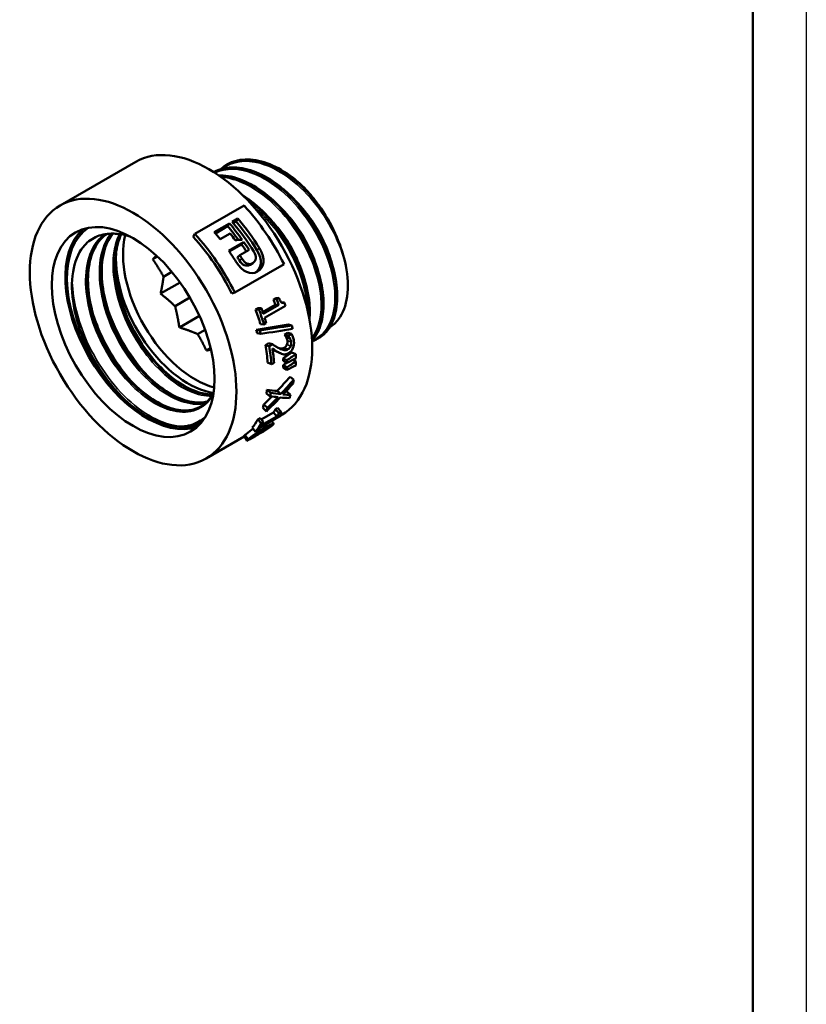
# Model space of a CAD drawing. Header units: millimetres. Extents: x -134 to 755, y -69 to 356.
# Tile 8 of 18: x 137 to 210, y 62 to 154. Entities that reach past the tile are written whole.
import ezdxf

# ---------------------------------------------------------------- set-up
doc = ezdxf.new("R2010")
doc.units = ezdxf.units.MM
for name, color, linetype, lineweight in [('Видимые тонкие (ГОСТ)', 7, 'Continuous', 35), ('Видимый контур (ГОСТ)', 7, 'Continuous', 50), ('Кромка (ГОСТ)', 7, 'Continuous', 50)]:
    doc.layers.add(name, color=color, linetype=linetype, lineweight=lineweight)

# ---------------------------------------------------------------- blocks, each defined once
blk = doc.blocks.new('Рамки ГОСТ_ граница 297x210')
at = {"layer": 'Кромка (ГОСТ)', "lineweight": 25}
blk.add_line((210, 297), (210, 0), dxfattribs=at)
at = {"layer": 'Кромка (ГОСТ)'}
blk.add_line((205, 5), (205, 292), dxfattribs=at)

msp = doc.modelspace()

# ---------------------------------------------------------------- linework, layer by layer
at = {"layer": 'Видимые тонкие (ГОСТ)'}
for p, q in [((158.688, 132.7286), (158.922, 132.8995)), ((157.0393, 131.7619), (157.2735, 131.9324)), ((158.4952, 130.6095), (158.7291, 130.7115)), ((161.5356, 124.2625), (161.8842, 124.1293)), ((161.2323, 123.6013), (161.5829, 123.4515)), ((161.4887, 123.8878), (161.8388, 123.7428)), ((159.2714, 116.3167), (159.4168, 116.1186)), ((159.3787, 116.0106), (159.4466, 115.9051)), ((159.8419, 116.2605), (159.8776, 116.2074)), ((157.5951, 115.4631), (157.8725, 115.0498)), ((158.1059, 115.1827), (158.1303, 115.1448)), ((158.6678, 115.5897), (158.7353, 115.4838))]:
    msp.add_line(p, q, dxfattribs=at)
for points, knots in [([(166.9801, 131.2757), (166.5039, 133.3311), (165.3868, 135.5487), (163.9193, 137.3149), (162.4522, 139.0805), (160.6511, 140.3746), (158.993, 140.8357), (157.6242, 141.2164), (156.3653, 141.0257), (155.438, 140.3169)], [8.1136712, 8.1136712, 8.1136712, 8.1136712, 8.8847016, 8.8847016, 8.8847016, 9.6554993, 9.6554993, 9.6554993, 10.291803, 10.291803, 10.291803, 10.291803]), ([(163.8185, 124.2809), (164.2106, 124.4241), (164.5614, 124.6487), (164.8572, 124.9527), (165.7762, 125.8968), (166.1542, 127.5961), (165.8744, 129.5802), (165.5946, 131.5639), (164.6599, 133.8093), (163.3099, 135.698), (161.9223, 137.6394), (160.1112, 139.1789), (158.3789, 139.8675), (157.0428, 140.3987), (155.7659, 140.4191), (154.7561, 139.945)], [13.2584405, 13.2584405, 13.2584405, 13.2584405, 13.5062002, 13.5062002, 13.5062002, 14.2757234, 14.2757234, 14.2757234, 15.0450545, 15.0450545, 15.0450545, 15.8358751, 15.8358751, 15.8358751, 16.4458727, 16.4458727, 16.4458727, 16.4458727]), ([(163.8066, 124.4857), (164.4794, 125.3715), (164.7881, 126.7308), (164.6497, 128.3191), (164.4803, 130.2626), (163.643, 132.5262), (162.3532, 134.48), (161.0643, 136.4322), (159.3379, 138.0522), (157.6329, 138.8873), (156.8513, 139.2701), (156.0781, 139.4859), (155.3561, 139.5327)], [19.8586559, 19.8586559, 19.8586559, 19.8586559, 20.4908769, 20.4908769, 20.4908769, 21.2644691, 21.2644691, 21.2644691, 22.0374864, 22.0374864, 22.0374864, 22.3918897, 22.3918897, 22.3918897, 22.3918897]), ([(165.7339, 131.3254), (165.5427, 132.1118), (165.251, 132.9239), (164.8664, 133.7171), (164.192, 135.1081), (163.2379, 136.4275), (162.1664, 137.4634)], [8.12516957, 8.12516957, 8.12516957, 8.12516957, 8.46357988, 8.46357988, 8.46357988, 9.05704286, 9.05704286, 9.05704286, 9.05704286]), ([(163.3904, 127.1944), (163.3096, 128.9425), (162.672, 130.9948), (161.6065, 132.8635), (160.7194, 134.4193), (159.5426, 135.8326), (158.2745, 136.8815)], [26.7226081, 26.7226081, 26.7226081, 26.7226081, 27.4345128, 27.4345128, 27.4345128, 28.0272323, 28.0272323, 28.0272323, 28.0272323]), ([(164.4484, 130.5896), (164.1684, 131.7252), (163.6791, 132.9145), (163.0178, 134.0202), (162.417, 135.0248), (161.6786, 135.9527), (160.8761, 136.7247)], [14.40927018, 14.40927018, 14.40927018, 14.40927018, 14.89758877, 14.89758877, 14.89758877, 15.34124552, 15.34124552, 15.34124552, 15.34124552]), ([(163.1667, 129.8473), (162.8126, 131.2761), (162.1207, 132.7906), (161.1905, 134.1161), (160.7097, 134.8012), (160.1677, 135.4322), (159.5926, 135.9832)], [20.69245549, 20.69245549, 20.69245549, 20.69245549, 21.30684517, 21.30684517, 21.30684517, 21.62443082, 21.62443082, 21.62443082, 21.62443082]), ([(154.6094, 119.2676), (154.5747, 119.2008), (154.5383, 119.1359), (154.5004, 119.0728), (153.7631, 117.8463), (152.4347, 117.3367), (150.8889, 117.6901), (149.3441, 118.0434), (147.6001, 119.2548), (146.1425, 121.0052), (144.6858, 122.7546), (143.532, 125.0229), (143.0067, 127.2058), (142.4817, 129.3875), (142.5909, 131.46), (143.319, 132.8723), (143.5996, 133.4166), (143.9709, 133.8605), (144.4131, 134.1932)], [2.0205435, 2.0205435, 2.0205435, 2.0205435, 2.0600226, 2.0600226, 2.0600226, 2.8275269, 2.8275269, 2.8275269, 3.5945352, 3.5945352, 3.5945352, 4.3610708, 4.3610708, 4.3610708, 5.1271565, 5.1271565, 5.1271565, 5.4223752, 5.4223752, 5.4223752, 5.4223752]), ([(153.8652, 118.4002), (153.5966, 118.3386), (153.3124, 118.3112), (153.0156, 118.3201), (151.5552, 118.3639), (149.8034, 119.2849), (148.2515, 120.8405), (146.702, 122.3937), (145.37, 124.5622), (144.6314, 126.7652), (143.894, 128.9651), (143.7572, 131.1749), (144.2722, 132.8042), (144.4487, 133.3623), (144.701, 133.8502), (145.0172, 134.257)], [8.8107414, 8.8107414, 8.8107414, 8.8107414, 8.9673204, 8.9673204, 8.9673204, 9.7375219, 9.7375219, 9.7375219, 10.5065285, 10.5065285, 10.5065285, 11.2744357, 11.2744357, 11.2744357, 11.5375024, 11.5375024, 11.5375024, 11.5375024]), ([(154.4445, 119.0617), (153.2128, 119.0573), (151.76, 119.6719), (150.3866, 120.8057), (148.7877, 122.1255), (147.3148, 124.1343), (146.3789, 126.2988), (145.4354, 128.4808), (145.0492, 130.7965), (145.3404, 132.621), (145.4346, 133.211), (145.5992, 133.7475), (145.826, 134.2186)], [15.2248184, 15.2248184, 15.2248184, 15.2248184, 15.8826668, 15.8826668, 15.8826668, 16.6484636, 16.6484636, 16.6484636, 17.4204093, 17.4204093, 17.4204093, 17.6700248, 17.6700248, 17.6700248, 17.6700248]), ([(152.0981, 116.2815), (150.5592, 116.1633), (148.6689, 116.9683), (146.9262, 118.4972), (145.1846, 120.0251), (143.6082, 122.2607), (142.6148, 124.6378), (141.8512, 126.4651), (141.4382, 128.3621), (141.4284, 130.0413)], [2.6157277, 2.6157277, 2.6157277, 2.6157277, 3.3619806, 3.3619806, 3.3619806, 4.1077214, 4.1077214, 4.1077214, 4.6809756, 4.6809756, 4.6809756, 4.6809756]), ([(148.6222, 120.816), (146.947, 122.5631), (145.5229, 124.9363), (144.7285, 127.3352), (144.6636, 127.5314), (144.6029, 127.7275), (144.5465, 127.9234)], [16.05504903, 16.05504903, 16.05504903, 16.05504903, 16.80031673, 16.80031673, 16.80031673, 16.86125926, 16.86125926, 16.86125926, 16.86125926]), ([(147.3398, 120.0805), (146.6336, 120.8153), (145.9678, 121.6557), (145.3787, 122.5689), (144.4554, 124.0002), (143.7266, 125.6002), (143.2661, 127.1825)], [9.77186372, 9.77186372, 9.77186372, 9.77186372, 10.08590862, 10.08590862, 10.08590862, 10.57807395, 10.57807395, 10.57807395, 10.57807395]), ([(148.4097, 117.1833), (146.6103, 118.2748), (144.8181, 120.1924), (143.5048, 122.4526), (142.841, 123.5952), (142.3029, 124.8197), (141.9196, 126.0417)], [3.1388071, 3.1388071, 3.1388071, 3.1388071, 3.8834311, 3.8834311, 3.8834311, 4.2598481, 4.2598481, 4.2598481, 4.2598481])]:
    msp.add_open_spline(points, degree=3, knots=knots, dxfattribs=at)
at = {"layer": 'Видимый контур (ГОСТ)'}
for p, q in [((140.2912, 136.889), (147.3623, 140.9714)), ((155.8643, 140.7067), (155.8763, 140.7137)), ((152.8785, 134.2448), (157.4747, 136.8985)), ((156.3588, 135.3675), (156.8918, 135.6753)), ((156.7296, 135.4062), (156.4585, 135.2497)), ((156.7296, 135.4062), (156.8918, 135.6753)), ((154.6971, 134.4081), (156.1094, 135.2236)), ((155.9472, 134.9545), (154.7968, 134.2903)), ((155.9472, 134.9545), (156.1094, 135.2236)), ((152.7346, 133.955), (152.8785, 134.2448)), ((156.1785, 134.2819), (155.2431, 133.7419)), ((156.0505, 132.6547), (157.4628, 133.4701)), ((157.2528, 133.263), (157.4628, 133.4701)), ((157.2528, 133.263), (156.0931, 132.5935)), ((157.9538, 132.7398), (157.0807, 132.2357)), ((149.3972, 132.1236), (148.9489, 131.8648)), ((156.8533, 132.0544), (157.0807, 132.2357)), ((150.7443, 130.6861), (149.9592, 130.2329)), ((161.2109, 131.4116), (156.6147, 128.7579)), ((158.0373, 131.3588), (158.2875, 131.5028)), ((151.5019, 129.7047), (149.6809, 128.6533)), ((152.4224, 128.2891), (151.0327, 127.4867)), ((156.3388, 128.662), (156.6147, 128.7579)), ((160.2271, 128.1201), (160.4245, 128.234)), ((160.2271, 128.1201), (160.5383, 128.1343)), ((160.4245, 128.234), (160.7356, 128.2482)), ((160.5383, 128.1343), (160.7356, 128.2482)), ((158.5626, 127.1591), (158.7827, 127.2861)), ((158.5626, 127.1591), (158.8738, 127.1733)), ((158.7827, 127.2861), (159.0939, 127.3003)), ((158.8738, 127.1733), (159.0939, 127.3003)), ((159.2252, 126.9334), (160.4058, 127.6151)), ((159.2791, 126.7768), (160.7235, 127.6107)), ((161.3439, 127.5266), (159.4017, 126.4053)), ((160.4058, 127.6151), (160.7235, 127.6107)), ((160.973, 127.8316), (161.2458, 127.8257)), ((153.3071, 126.5864), (151.4341, 125.5051)), ((153.8388, 125.2833), (153.1417, 124.8809)), ((158.6173, 125.2697), (158.9476, 125.2246)), ((159.0105, 125.8027), (159.3381, 125.7672)), ((159.5581, 125.8943), (159.3381, 125.7672)), ((161.6018, 125.7665), (161.9418, 125.6821)), ((158.7016, 124.956), (159.035, 124.8994)), ((161.2459, 124.8154), (161.5533, 124.9929)), ((161.2459, 124.8154), (161.5907, 124.7064)), ((161.2493, 124.7957), (161.5943, 124.686)), ((161.4118, 124.6023), (161.7583, 124.4831)), ((161.5533, 124.9929), (161.8981, 124.8839)), ((161.5907, 124.7064), (161.8981, 124.8839)), ((164.3919, 124.4535), (164.4039, 124.4605)), ((154.3564, 123.561), (153.9632, 123.3339)), ((159.4717, 123.8539), (159.7773, 124.0304)), ((159.4717, 123.8539), (159.8162, 123.747)), ((159.7773, 124.0304), (160.1218, 123.9235)), ((159.8162, 123.747), (160.1218, 123.9235)), ((160.4338, 123.2788), (160.7839, 123.1337)), ((161.1196, 122.6073), (161.4727, 122.4249)), ((161.9544, 123.1659), (162.3074, 122.9862)), ((162.0629, 122.4746), (162.3248, 122.3243)), ((159.6812, 122.2186), (160.0334, 122.0518)), ((160.2831, 122.196), (160.0334, 122.0518)), ((161.1277, 122.383), (161.4811, 122.1924)), ((161.1302, 121.7525), (161.4836, 121.5387)), ((161.1328, 121.9707), (161.4864, 121.765)), ((161.7717, 120.8757), (162.1214, 120.6141)), ((159.6195, 119.6535), (159.9693, 119.3928)), ((159.5701, 119.3296), (159.9181, 119.057)), ((160.576, 119.568), (160.9214, 119.2813)), ((161.4774, 119.5068), (161.8164, 119.1951)), ((159.2296, 117.9753), (159.5652, 117.6531)), ((159.3276, 118.2806), (159.6668, 117.9696)), ((160.4188, 117.8588), (160.6162, 117.9727)), ((160.4188, 117.8588), (160.737, 117.4971)), ((160.6162, 117.9727), (160.9344, 117.611)), ((158.7543, 116.8978), (158.9744, 117.0248)), ((158.7543, 116.8978), (159.0725, 116.5361)), ((160.9111, 117.2634), (158.9689, 116.1421)), ((158.9744, 117.0248), (159.2926, 116.6632)), ((159.0895, 116.894), (160.2412, 117.5589)), ((159.1084, 116.3523), (160.5528, 117.1862)), ((160.2412, 117.5589), (160.5528, 117.1862)), ((160.737, 117.4971), (160.9344, 117.611)), ((160.911, 117.568), (161.024, 117.4319)), ((160.9193, 117.2753), (161.0123, 117.3289)), ((158.2454, 116.13), (158.5449, 115.7402)), ((159.0725, 116.5361), (159.2926, 116.6632)), ((153.9412, 113.2465), (157.4906, 115.2957)), ((158.765, 115.8672), (158.5449, 115.7402))]:
    msp.add_line(p, q, dxfattribs=at)
for centre, major_axis, start_param, end_param in [((154.1873, 129.1502), (-6.825, 11.8212), 3.1415927, 6.2831853), ((153.402, 128.6968), (7.075, -12.2543), 1.460791, 1.9369815), ((151.7675, 127.7531), (-7.075, 12.2543), 4.7736547, 5.0210558), ((152.3005, 128.0609), (-6.825, 11.8212), 4.7745974, 5.0210558), ((152.3005, 128.0609), (7.075, -12.2543), 1.6330048, 1.8794631), ((148.389, 125.8026), (5.375, -9.3098), 3.2602703, 6.1645076), ((148.389, 125.8026), (5.271, -9.1296), 3.1797872, 6.2449907), ((148.389, 125.8026), (-5.271, 9.1296), 0.0381946, 3.1033981), ((150.1057, 126.7937), (-7.075, 12.2543), 4.9585874, 5.0210558), ((151.5181, 127.6091), (-6.825, 11.8212), 4.8988649, 5.0210558), ((151.5181, 127.6091), (7.075, -12.2543), 1.7394325, 1.8794631), ((152.9145, 128.4153), (-4.7669, 8.2565), 0.5335986, 2.6218979), ((148.8058, 126.0432), (-6.825, 11.8212), 4.6023837, 5.0785742), ((148.8058, 126.0432), (-7.075, 12.2543), 4.6023837, 5.0785742), ((151.0411, 127.3338), (-7.075, 12.2543), 4.9019937, 4.9585874), ((151.5181, 127.6091), (7.075, -12.2543), 1.6575082, 1.7199957), ((150.1057, 126.7937), (-7.075, 12.2543), 4.7759146, 4.8615883), ((151.5181, 127.6091), (-6.825, 11.8212), 4.8022856, 4.8615883), ((152.2514, 128.0325), (-4.7669, 8.2565), 0.718532, 2.7162197), ((150.645, 127.1051), (-6.825, 11.8212), 4.7736547, 4.7991009), ((150.645, 127.1051), (7.075, -12.2543), 1.6320621, 1.6575082), ((151.7324, 127.7329), (-6.825, 11.8212), 4.3811844, 4.421718), ((151.7324, 127.7329), (-7.075, 12.2543), 4.3811844, 4.421718), ((150.0679, 126.7719), (-6.825, 11.8212), 4.312784, 4.421718), ((150.0679, 126.7719), (-7.075, 12.2543), 4.312784, 4.421718), ((150.288, 126.8989), (7.075, -12.2543), 1.2395918, 1.2801254), ((152.2302, 128.0203), (7.075, -12.2543), 1.2108202, 1.2339822), ((150.288, 126.8989), (7.075, -12.2543), 1.1711913, 1.2108202), ((149.5998, 126.5016), (-6.825, 11.8212), 4.2662789, 4.2916124), ((149.5998, 126.5016), (-7.075, 12.2543), 4.2662789, 4.2916124), ((152.3192, 128.0717), (7.075, -12.2543), 1.0372857, 1.0629811), ((151.8319, 127.7903), (-6.825, 11.8212), 4.1479353, 4.1495639), ((151.8319, 127.7903), (-7.075, 12.2543), 4.1479353, 4.1495639), ((150.0679, 126.7719), (-6.825, 11.8212), 4.016563, 4.1542687), ((150.0679, 126.7719), (-7.075, 12.2543), 4.016563, 4.1542687), ((150.3177, 126.9161), (7.075, -12.2543), 0.8749703, 0.9846282), ((151.4809, 127.5877), (-6.825, 11.8212), 3.9597436, 3.9794675), ((151.4809, 127.5877), (-7.075, 12.2543), 3.9597436, 3.9794675), ((152.3192, 128.0717), (7.075, -12.2543), 0.8116366, 0.8443892), ((151.4809, 127.5877), (-6.825, 11.8212), 3.903286, 3.92301), ((151.4809, 127.5877), (-7.075, 12.2543), 3.903286, 3.92301), ((152.3192, 128.0717), (7.075, -12.2543), 0.7551791, 0.7879317), ((152.2232, 128.0162), (7.075, -12.2543), 0.6048067, 0.6388259), ((150.0679, 126.7719), (-6.825, 11.8212), 3.7505612, 3.78259), ((150.0679, 126.7719), (-7.075, 12.2543), 3.7505612, 3.78259), ((152.2232, 128.0162), (7.075, -12.2543), 0.4652914, 0.4973202), ((150.0679, 126.7719), (-6.825, 11.8212), 3.6068841, 3.6409034), ((150.0679, 126.7719), (-7.075, 12.2543), 3.6068841, 3.6409034), ((151.7324, 127.7329), (6.825, -11.8212), 0.2937475, 0.3342811), ((150.0679, 126.7719), (6.825, -11.8212), 0.225347, 0.3342811), ((151.7324, 127.7329), (7.075, -12.2543), 0.2937475, 0.3342811), ((152.2302, 128.0203), (7.075, -12.2543), 0.2649758, 0.2881379), ((150.0679, 126.7719), (7.075, -12.2543), 0.225347, 0.3342811), ((150.288, 126.8989), (7.075, -12.2543), 0.225347, 0.2649758), ((150.288, 126.8989), (7.075, -12.2543), 0.2937475, 0.3342811)]:
    msp.add_ellipse(centre, major_axis=major_axis, ratio=0.5773503, start_param=start_param, end_param=end_param, dxfattribs=at)
for major_axis in [(-6.825, 11.8212), (-5.375, 9.3098)]:
    msp.add_ellipse((147.1162, 125.0677), major_axis=major_axis, ratio=0.5773503, dxfattribs=at)
for points, knots in [([(155.7129, 140.6061), (156.1105, 140.8681), (156.5598, 141.0443), (157.05, 141.1239), (158.5148, 141.3617), (160.3292, 140.7335), (162.0118, 139.4193), (162.9774, 138.665), (163.8974, 137.6944), (164.687, 136.6014)], [-10.2430742, -10.2430742, -10.2430742, -10.2430742, -9.9849547, -9.9849547, -9.9849547, -9.2136277, -9.2136277, -9.2136277, -8.7709528, -8.7709528, -8.7709528, -8.7709528]), ([(164.3859, 137.0268), (162.9584, 138.8686), (161.1629, 140.2778), (159.473, 140.8634), (158.1264, 141.3301), (156.8586, 141.2693), (155.8777, 140.7105)], [2.5451093, 2.5451093, 2.5451093, 2.5451093, 3.3141591, 3.3141591, 3.3141591, 3.9269908, 3.9269908, 3.9269908, 3.9269908]), ([(156.0363, 140.8003), (156.5709, 141.0713), (157.1885, 141.2047), (158.4857, 141.1818), (159.1807, 141.0286), (160.5896, 140.4602), (161.3214, 140.0319), (162.2329, 139.3332), (162.4432, 139.1601), (162.6501, 138.9777)], [0, 0, 0, 0, 0.28854717, 0.28854717, 0.57456741, 0.57456741, 0.86699647, 0.86699647, 0.95570628, 0.95570628, 0.95570628, 0.95570628]), ([(164.4035, 124.4617), (164.5315, 124.5347), (164.6536, 124.6181), (164.7691, 124.7118), (165.7832, 125.534), (166.2806, 127.1408), (166.1125, 129.0889), (165.9444, 131.0364), (165.1125, 133.3028), (163.8278, 135.2665), (162.5434, 137.2296), (160.8202, 138.8678), (159.1103, 139.7296), (157.4669, 140.5579), (155.8535, 140.6579), (154.659, 140.0093)], [7.0685835, 7.0685835, 7.0685835, 7.0685835, 7.1560676, 7.1560676, 7.1560676, 7.9238216, 7.9238216, 7.9238216, 8.6913798, 8.6913798, 8.6913798, 9.4587477, 9.4587477, 9.4587477, 10.1963274, 10.1963274, 10.1963274, 10.1963274]), ([(154.6633, 140.0028), (155.197, 140.2933), (155.8104, 140.4426), (156.4777, 140.4332), (158.0329, 140.4114), (159.8635, 139.5284), (161.4874, 138.0319), (163.1095, 136.5369), (164.5077, 134.447), (165.3177, 132.3358), (166.1351, 130.2052), (166.3442, 128.0778), (165.9019, 126.5475), (165.6077, 125.5293), (165.0278, 124.7834), (164.2545, 124.3866)], [-16.476972, -16.476972, -16.476972, -16.476972, -16.1473179, -16.1473179, -16.1473179, -15.3790165, -15.3790165, -15.3790165, -14.6115253, -14.6115253, -14.6115253, -13.8369767, -13.8369767, -13.8369767, -13.3216781, -13.3216781, -13.3216781, -13.3216781]), ([(154.7521, 140.0589), (155.2867, 140.3299), (155.9043, 140.4633), (157.2015, 140.4404), (157.8965, 140.2872), (159.3055, 139.7188), (160.0372, 139.2905), (160.8504, 138.6672), (160.9636, 138.5769), (161.4142, 138.2041), (161.7465, 137.8976), (162.732, 136.8908), (163.3583, 136.1062), (164.4314, 134.4617), (164.8942, 133.5827), (165.6136, 131.8311), (165.8792, 130.9367), (166.1844, 129.243), (166.2275, 128.4228), (166.0873, 126.9563), (165.9016, 126.2917), (165.3412, 125.2408), (164.9731, 124.8269), (164.5337, 124.5402)], [0, 0, 0, 0, 0.2885472, 0.2885472, 0.5745674, 0.5745674, 0.8669965, 0.8669965, 0.9145812, 0.9145812, 1.0577218, 1.0577218, 1.3546313, 1.3546313, 1.646948, 1.646948, 1.9392811, 1.9392811, 2.2321453, 2.2321453, 2.5259174, 2.5259174, 2.799884, 2.799884, 2.799884, 2.799884]), ([(155.1119, 139.7103), (155.1649, 139.7113), (155.2181, 139.7113), (155.9173, 139.699), (156.6124, 139.5458), (158.0213, 138.9773), (158.7531, 138.5491), (160.1546, 137.4747), (160.8416, 136.8141), (162.0835, 135.3512), (162.6541, 134.5309), (163.6123, 132.8369), (164.0122, 131.9422), (164.5964, 130.1904), (164.7881, 129.3115), (164.9433, 127.6769), (164.9083, 126.9012), (164.616, 125.5477), (164.3541, 124.953), (163.9383, 124.418), (163.8805, 124.3497), (163.8204, 124.2844)], [0.2648541, 0.2648541, 0.2648541, 0.2648541, 0.2885472, 0.2885472, 0.5745674, 0.5745674, 0.8669965, 0.8669965, 1.1606228, 1.1606228, 1.453481, 1.453481, 1.7458163, 1.7458163, 2.0382542, 2.0382542, 2.3314306, 2.3314306, 2.6252849, 2.6252849, 2.6703654, 2.6703654, 2.6703654, 2.6703654]), ([(163.8173, 124.2926), (164.4975, 125.0574), (164.874, 126.2416), (164.8613, 127.6664), (164.8446, 129.5419), (164.1534, 131.8125), (162.9624, 133.8485), (161.7724, 135.883), (160.0964, 137.6595), (158.3782, 138.6844), (157.2631, 139.3495), (156.1382, 139.693), (155.1297, 139.6929)], [13.5290315, 13.5290315, 13.5290315, 13.5290315, 14.115654, 14.115654, 14.115654, 14.887806, 14.887806, 14.887806, 15.6593656, 15.6593656, 15.6593656, 16.1601194, 16.1601194, 16.1601194, 16.1601194]), ([(155.1387, 139.691), (155.3238, 139.6914), (155.513, 139.6799), (155.7057, 139.6561), (157.3129, 139.4571), (159.1438, 138.4042), (160.717, 136.7905), (162.3576, 135.1077), (163.697, 132.8344), (164.3595, 130.6443), (165.001, 128.5237), (165.0025, 126.5074), (164.3781, 125.1594), (164.2261, 124.8313), (164.0376, 124.5437), (163.8175, 124.2994)], [-22.4396629, -22.4396629, -22.4396629, -22.4396629, -22.3476303, -22.3476303, -22.3476303, -21.5799572, -21.5799572, -21.5799572, -20.7793944, -20.7793944, -20.7793944, -20.0042496, -20.0042496, -20.0042496, -19.8155629, -19.8155629, -19.8155629, -19.8155629]), ([(164.3859, 137.0268), (164.0403, 137.4977), (163.6702, 137.944), (162.9971, 138.6602), (162.7666, 138.874), (162.6598, 138.9692), (162.655, 138.9734), (162.6501, 138.9777)], [-0.096825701, -0.096825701, -0.096825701, -0.096825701, -0.047676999, -0.047676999, -0.009283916, -0.009283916, -0.007693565, -0.007693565, -0.007693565, -0.007693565]), ([(157.389, 137.8158), (157.6514, 137.65), (157.912, 137.468), (158.8705, 136.7333), (159.5575, 136.0727), (160.7993, 134.6097), (161.37, 133.7895), (162.3282, 132.0955), (162.728, 131.2008), (163.3122, 129.4489), (163.5039, 128.5701), (163.6318, 127.2236), (163.6348, 126.7113), (163.591, 126.2324)], [0.7598463, 0.7598463, 0.7598463, 0.7598463, 0.8669965, 0.8669965, 1.1606228, 1.1606228, 1.453481, 1.453481, 1.7458163, 1.7458163, 2.0382542, 2.0382542, 2.2282099, 2.2282099, 2.2282099, 2.2282099]), ([(163.563, 126.383), (163.6631, 128.0633), (163.1832, 130.1378), (162.2193, 132.1001), (161.1958, 134.1839), (159.6375, 136.1174), (157.9521, 137.3689), (157.8208, 137.4664), (157.6888, 137.5597), (157.5564, 137.6486)], [20.3228248, 20.3228248, 20.3228248, 20.3228248, 21.0456992, 21.0456992, 21.0456992, 21.813373, 21.813373, 21.813373, 21.8731957, 21.8731957, 21.8731957, 21.8731957]), ([(157.6009, 137.5971), (158.516, 136.9702), (159.4083, 136.1498), (160.2033, 135.1921), (161.6848, 133.4075), (162.8122, 131.1673), (163.2922, 129.091), (163.5096, 128.1505), (163.5932, 127.2486), (163.5487, 126.4339)], [-28.1477158, -28.1477158, -28.1477158, -28.1477158, -27.7339579, -27.7339579, -27.7339579, -26.9629675, -26.9629675, -26.9629675, -26.6137139, -26.6137139, -26.6137139, -26.6137139]), ([(166.9801, 131.2757), (166.8106, 132.1429), (166.5285, 133.0452), (165.7541, 134.8609), (165.2589, 135.7638), (164.687, 136.6014)], [-0.60149136, -0.60149136, -0.60149136, -0.60149136, -0.30596214, -0.30596214, 0, 0, 0, 0]), ([(144.7155, 120.5201), (143.9164, 121.5773), (143.2247, 122.7452), (142.1497, 125.1498), (141.7705, 126.3617), (141.3711, 128.6691), (141.3474, 129.7445), (141.6539, 131.6187), (141.9739, 132.405), (142.77, 133.4103), (143.16, 133.7257), (144.0489, 134.1495), (144.5419, 134.2591), (145.0744, 134.2634)], [0, 0, 0, 0, 0.4035671, 0.4035671, 0.7988766, 0.7988766, 1.1859253, 1.1859253, 1.5647102, 1.5647102, 1.822543, 1.822543, 2.0763739, 2.0763739, 2.0763739, 2.0763739]), ([(144.6362, 134.2283), (144.2118, 133.9268), (143.8501, 133.5248), (143.5687, 133.0306), (142.7958, 131.6731), (142.6365, 129.6354), (143.1202, 127.4661), (143.6024, 125.3031), (144.7175, 123.0335), (146.1482, 121.2661), (147.5754, 119.503), (149.2998, 118.2591), (150.8406, 117.863), (151.8907, 117.593), (152.847, 117.7189), (153.5906, 118.1986)], [-5.4385627, -5.4385627, -5.4385627, -5.4385627, -5.1576481, -5.1576481, -5.1576481, -4.3860494, -4.3860494, -4.3860494, -3.6166773, -3.6166773, -3.6166773, -2.8491543, -2.8491543, -2.8491543, -2.3260999, -2.3260999, -2.3260999, -2.3260999]), ([(153.469, 118.1174), (152.4564, 117.5426), (151.0752, 117.6125), (149.6353, 118.3344), (148.0295, 119.1394), (146.3695, 120.7466), (145.1197, 122.7281), (143.8707, 124.7084), (143.0461, 127.0407), (142.8836, 129.1011), (142.7211, 131.1604), (143.2224, 132.9254), (144.2658, 133.9265), (144.3827, 134.0387), (144.5063, 134.1412), (144.636, 134.2338)], [8.6407461, 8.6407461, 8.6407461, 8.6407461, 9.3297383, 9.3297383, 9.3297383, 10.0981703, 10.0981703, 10.0981703, 10.8661507, 10.8661507, 10.8661507, 11.6337024, 11.6337024, 11.6337024, 11.7197227, 11.7197227, 11.7197227, 11.7197227]), ([(144.6359, 134.235), (144.1901, 133.9118), (143.8135, 133.4645), (143.2303, 132.3367), (143.029, 131.6284), (142.8619, 130.0836), (142.8887, 129.2314), (143.1571, 127.4807), (143.4012, 126.5606), (144.0728, 124.7626), (144.509, 123.8623), (145.5153, 122.1936), (146.0981, 121.4046), (147.332, 120.0356), (147.9986, 119.4384), (149.3256, 118.508), (150.0025, 118.1625), (151.2756, 117.7587), (151.887, 117.6946), (152.7561, 117.8118), (153.0627, 117.9059), (153.3412, 118.0471)], [0.0268885, 0.0268885, 0.0268885, 0.0268885, 0.3086812, 0.3086812, 0.6081882, 0.6081882, 0.901124, 0.901124, 1.1933352, 1.1933352, 1.4863574, 1.4863574, 1.7798543, 1.7798543, 2.0732183, 2.0732183, 2.3658323, 2.3658323, 2.6577171, 2.6577171, 2.834779, 2.834779, 2.834779, 2.834779]), ([(145.1835, 134.259), (144.9264, 133.932), (144.7117, 133.551), (144.5462, 133.1211), (143.9503, 131.5731), (143.9995, 129.4094), (144.6658, 127.2154), (145.331, 125.025), (146.6029, 122.8293), (148.1192, 121.2206), (149.6331, 119.6144), (151.3726, 118.6114), (152.849, 118.4769), (153.2745, 118.4382), (153.6767, 118.4717), (154.0474, 118.5725)], [-11.5403405, -11.5403405, -11.5403405, -11.5403405, -11.3255789, -11.3255789, -11.3255789, -10.5522714, -10.5522714, -10.5522714, -9.7802546, -9.7802546, -9.7802546, -9.0094311, -9.0094311, -9.0094311, -8.7872455, -8.7872455, -8.7872455, -8.7872455]), ([(154.0521, 118.5798), (153.2908, 118.3817), (152.3996, 118.4612), (151.4628, 118.832), (149.872, 119.4615), (148.1686, 120.9234), (146.8314, 122.8273), (145.4887, 124.7392), (144.5315, 127.0751), (144.2376, 129.2014), (143.9523, 131.2653), (144.2953, 133.109), (145.1871, 134.2635)], [15.0718265, 15.0718265, 15.0718265, 15.0718265, 15.5257828, 15.5257828, 15.5257828, 16.2966063, 16.2966063, 16.2966063, 17.070654, 17.070654, 17.070654, 17.8220092, 17.8220092, 17.8220092, 17.8220092]), ([(145.1958, 134.2635), (145.055, 134.0789), (144.9275, 133.8769), (144.5144, 133.0781), (144.3132, 132.3698), (144.146, 130.825), (144.1729, 129.9728), (144.4412, 128.2221), (144.6854, 127.302), (145.357, 125.504), (145.7932, 124.6038), (146.7995, 122.9351), (147.3823, 122.146), (148.6162, 120.777), (149.2828, 120.1798), (150.6098, 119.2494), (151.2867, 118.9039), (152.5598, 118.5002), (153.1711, 118.4361), (153.8306, 118.5249), (153.9462, 118.5474), (154.0588, 118.5763)], [0.1964772, 0.1964772, 0.1964772, 0.1964772, 0.3086812, 0.3086812, 0.6081882, 0.6081882, 0.901124, 0.901124, 1.1933352, 1.1933352, 1.4863574, 1.4863574, 1.7798543, 1.7798543, 2.0732183, 2.0732183, 2.3658323, 2.3658323, 2.6577171, 2.6577171, 2.7216494, 2.7216494, 2.7216494, 2.7216494]), ([(145.0744, 134.2634), (145.3762, 134.2659), (145.8191, 134.254), (146.5338, 134.0902), (146.6804, 134.0508), (146.8278, 134.0052)], [0, 0, 0, 0, 0.14357867, 0.14357867, 0.18032104, 0.18032104, 0.18032104, 0.18032104]), ([(145.9775, 134.1997), (145.841, 133.914), (145.7278, 133.6039), (145.6402, 133.2714), (145.1981, 131.5936), (145.411, 129.3671), (146.2068, 127.189), (147.0022, 125.0122), (148.37, 122.9081), (149.9247, 121.4397), (151.4502, 119.9989), (153.1382, 119.1859), (154.5329, 119.2024)], [-17.6670759, -17.6670759, -17.6670759, -17.6670759, -17.5146114, -17.5146114, -17.5146114, -16.7452061, -16.7452061, -16.7452061, -15.9762991, -15.9762991, -15.9762991, -15.2218291, -15.2218291, -15.2218291, -15.2218291]), ([(154.5351, 119.2131), (154.1976, 119.2077), (153.8433, 119.2489), (153.4772, 119.3386), (151.9409, 119.715), (150.2151, 120.9405), (148.7808, 122.6916), (147.3358, 124.456), (146.2041, 126.7344), (145.7108, 128.9101), (145.2524, 130.932), (145.3504, 132.8439), (145.984, 134.2008)], [21.5064582, 21.5064582, 21.5064582, 21.5064582, 21.6893601, 21.6893601, 21.6893601, 22.4568831, 22.4568831, 22.4568831, 23.2301755, 23.2301755, 23.2301755, 23.9488143, 23.9488143, 23.9488143, 23.9488143]), ([(146.0008, 134.1984), (145.7545, 133.6582), (145.5878, 133.0228), (145.4302, 131.5665), (145.4571, 130.7142), (145.7254, 128.9635), (145.9696, 128.0435), (146.6411, 126.2454), (147.0774, 125.3452), (148.0837, 123.6765), (148.6664, 122.8874), (149.9004, 121.5184), (150.5669, 120.9212), (151.8939, 119.9908), (152.5709, 119.6454), (153.6725, 119.296), (154.1237, 119.2221), (154.544, 119.2213)], [0.3426033, 0.3426033, 0.3426033, 0.3426033, 0.6081882, 0.6081882, 0.901124, 0.901124, 1.1933352, 1.1933352, 1.4863574, 1.4863574, 1.7798543, 1.7798543, 2.0732183, 2.0732183, 2.3658323, 2.3658323, 2.5789691, 2.5789691, 2.5789691, 2.5789691]), ([(165.4729, 125.5094), (165.7876, 125.7013), (166.0652, 125.9558), (166.7162, 126.8226), (166.9903, 127.5486), (167.2258, 129.2653), (167.1823, 130.2414), (166.9801, 131.2757)], [-0.89848817, -0.89848817, -0.89848817, -0.89848817, -0.70129518, -0.70129518, -0.35208542, -0.35208542, 0, 0, 0, 0]), ([(160.7356, 128.2482), (160.8084, 128.0504), (160.8801, 127.9168), (160.9542, 127.8475), (161.0283, 127.7782), (161.1252, 127.7709), (161.2458, 127.8257)], [0, 0, 0, 0, 1, 1, 1, 2, 2, 2, 2]), ([(161.4118, 124.6023), (161.3874, 124.6437), (161.3596, 124.6813), (161.3284, 124.7152), (161.2971, 124.7491), (161.2707, 124.7759), (161.2493, 124.7957)], [0, 0, 0, 0, 1, 1, 1, 2, 2, 2, 2]), ([(161.5356, 124.2625), (161.5271, 124.3258), (161.5116, 124.3862), (161.4893, 124.4438), (161.4669, 124.5014), (161.441, 124.5543), (161.4118, 124.6023)], [0, 0, 0, 0, 1, 1, 1, 2, 2, 2, 2]), ([(161.4887, 123.8878), (161.5131, 123.946), (161.5293, 124.0064), (161.5372, 124.0692), (161.545, 124.1319), (161.5446, 124.1964), (161.5356, 124.2625)], [0, 0, 0, 0, 1, 1, 1, 2, 2, 2, 2]), ([(161.7583, 124.4831), (161.7337, 124.5263), (161.7056, 124.5657), (161.674, 124.6013), (161.6425, 124.6369), (161.6159, 124.6652), (161.5943, 124.686)], [0, 0, 0, 0, 1, 1, 1, 2, 2, 2, 2]), ([(162.1376, 124.2467), (162.172, 123.989), (162.1394, 123.7592), (162.0466, 123.5549), (161.9537, 123.3505), (161.8149, 123.1966), (161.6333, 123.0917)], [0, 0, 0, 0, 1, 1, 1, 2, 2, 2, 2]), ([(161.8842, 124.1293), (161.8754, 124.1949), (161.8596, 124.2577), (161.8369, 124.3177), (161.8142, 124.3777), (161.7879, 124.4328), (161.7583, 124.4831)], [0, 0, 0, 0, 1, 1, 1, 2, 2, 2, 2]), ([(161.8981, 124.8839), (161.9408, 124.8235), (161.9881, 124.7325), (162.0382, 124.6114), (162.0884, 124.4904), (162.1213, 124.3688), (162.1376, 124.2467)], [0, 0, 0, 0, 1, 1, 1, 2, 2, 2, 2]), ([(160.1218, 123.9235), (160.2338, 123.851), (160.3399, 123.784), (160.4406, 123.7222), (160.5413, 123.6605), (160.6437, 123.6033), (160.7479, 123.5505)], [0, 0, 0, 0, 1, 1, 1, 2, 2, 2, 2]), ([(160.7839, 123.1337), (160.6718, 123.1918), (160.5534, 123.2614), (160.4277, 123.3427), (160.3021, 123.424), (160.2006, 123.4901), (160.1253, 123.5402)], [0, 0, 0, 0, 1, 1, 1, 2, 2, 2, 2]), ([(160.7479, 123.5505), (160.9577, 123.4442), (161.1183, 123.3853), (161.2352, 123.3718), (161.352, 123.3583), (161.4677, 123.385), (161.5829, 123.4515)], [0, 0, 0, 0, 1, 1, 1, 2, 2, 2, 2]), ([(160.7734, 123.5377), (160.8143, 123.5274), (160.8514, 123.5207), (160.885, 123.5176), (161.0016, 123.5068), (161.1171, 123.5348), (161.2323, 123.6013)], [0.7122291, 0.7122291, 0.7122291, 0.7122291, 1, 1, 1, 2, 2, 2, 2]), ([(161.2323, 123.6013), (161.2929, 123.6363), (161.3447, 123.6782), (161.3876, 123.7272), (161.4306, 123.7762), (161.4644, 123.8297), (161.4887, 123.8878)], [0, 0, 0, 0, 1, 1, 1, 2, 2, 2, 2]), ([(161.5829, 123.4515), (161.6435, 123.4865), (161.6952, 123.5288), (161.7381, 123.5786), (161.781, 123.6284), (161.8146, 123.6831), (161.8388, 123.7428)], [0, 0, 0, 0, 1, 1, 1, 2, 2, 2, 2]), ([(161.8388, 123.7428), (161.863, 123.8024), (161.879, 123.8646), (161.8866, 123.9294), (161.8942, 123.9941), (161.8935, 124.0608), (161.8842, 124.1293)], [0, 0, 0, 0, 1, 1, 1, 2, 2, 2, 2]), ([(161.1898, 122.9827), (161.1229, 122.9902), (161.0555, 123.0081), (160.9873, 123.0364), (160.9191, 123.0646), (160.8514, 123.0971), (160.7839, 123.1337)], [0, 0, 0, 0, 1, 1, 1, 2, 2, 2, 2]), ([(161.6333, 123.0917), (161.5483, 123.0426), (161.4692, 123.0099), (161.3961, 122.9937), (161.323, 122.9775), (161.2543, 122.9738), (161.1898, 122.9827)], [0, 0, 0, 0, 1, 1, 1, 2, 2, 2, 2]), ([(148.4097, 117.1833), (147.6489, 117.6201), (146.8906, 118.1963), (145.5605, 119.4726), (145.0724, 120.048), (144.7155, 120.5201)], [0, 0, 0, 0, 0.32278952, 0.32278952, 0.59563631, 0.59563631, 0.59563631, 0.59563631]), ([(152.0981, 116.2815), (151.7427, 116.2185), (151.2564, 116.2028), (149.929, 116.4519), (149.1709, 116.7463), (148.4097, 117.1833)], [0, 0, 0, 0, 0.18012282, 0.18012282, 0.39347726, 0.39347726, 0.39347726, 0.39347726]), ([(153.8706, 117.1416), (153.7813, 117.0605), (153.6884, 116.9845), (153.1551, 116.592), (152.6523, 116.3798), (152.0981, 116.2815)], [1.72927905, 1.72927905, 1.72927905, 1.72927905, 1.79099397, 1.79099397, 2.07124959, 2.07124959, 2.07124959, 2.07124959]), ([(160.9344, 117.611), (160.8675, 117.4903), (160.8363, 117.4169), (160.8445, 117.3866), (160.8527, 117.3563), (160.9121, 117.3718), (161.024, 117.4319)], [0, 0, 0, 0, 1, 1, 1, 2, 2, 2, 2]), ([(157.5951, 115.4631), (157.7424, 115.5932), (157.9363, 115.7515), (158.185, 115.9259), (158.2303, 115.9577), (158.2776, 115.9902), (158.3271, 116.0235)], [0, 0, 0, 0, 1, 1, 1, 1.1820256, 1.1820256, 1.1820256, 1.1820256]), ([(157.8725, 115.0498), (158.0252, 115.1847), (158.2228, 115.3468), (158.4739, 115.5238), (158.7249, 115.7007), (159.0384, 115.9001), (159.4168, 116.1186)], [0, 0, 0, 0, 1, 1, 1, 2, 2, 2, 2]), ([(160.1168, 116.3455), (159.9649, 116.2113), (159.7535, 116.0686), (159.491, 115.9053), (159.2284, 115.7419), (158.9086, 115.5538), (158.5337, 115.3373)], [0, 0, 0, 0, 1, 1, 1, 2, 2, 2, 2]), ([(159.2419, 115.9322), (159.3828, 116.0135), (159.506, 116.0832), (159.6114, 116.1413), (159.7167, 116.1994), (159.7972, 116.2407), (159.8527, 116.2653)], [-2, -2, -2, -2, -1, -1, -1, 0, 0, 0, 0]), ([(159.4168, 116.1186), (159.8057, 116.3431), (160.0578, 116.47), (160.1705, 116.5028), (160.2832, 116.5356), (160.268, 116.4791), (160.1168, 116.3455)], [0, 0, 0, 0, 1, 1, 1, 2, 2, 2, 2]), ([(159.8776, 116.2074), (159.8259, 116.1618), (159.7641, 116.1148), (159.6929, 116.0654), (159.6216, 116.0161), (159.5395, 115.9628), (159.4466, 115.9051)], [-2, -2, -2, -2, -1, -1, -1, 0, 0, 0, 0]), ([(159.8527, 116.2653), (159.9097, 116.2906), (159.9411, 116.2986), (159.9465, 116.2897), (159.952, 116.2808), (159.9292, 116.253), (159.8776, 116.2074)], [-2, -2, -2, -2, -1, -1, -1, 0, 0, 0, 0]), ([(158.5337, 115.3373), (158.1471, 115.1141), (157.9029, 114.9767), (157.7989, 114.9285), (157.6949, 114.8804), (157.7221, 114.9168), (157.8725, 115.0498)], [0, 0, 0, 0, 1, 1, 1, 2, 2, 2, 2]), ([(158.1303, 115.1448), (158.0741, 115.1165), (158.0443, 115.1052), (158.0406, 115.1115), (158.0369, 115.1178), (158.0609, 115.143), (158.1118, 115.1879)], [-2, -2, -2, -2, -1, -1, -1, 0, 0, 0, 0]), ([(158.1118, 115.1879), (158.1657, 115.2355), (158.2285, 115.2869), (158.3011, 115.3409), (158.3736, 115.3948), (158.4556, 115.4521), (158.5473, 115.5121)], [-2, -2, -2, -2, -1, -1, -1, 0, 0, 0, 0]), ([(158.7353, 115.4838), (158.5875, 115.3984), (158.4627, 115.3271), (158.3611, 115.27), (158.2595, 115.2129), (158.1826, 115.1711), (158.1303, 115.1448)], [-2, -2, -2, -2, -1, -1, -1, 0, 0, 0, 0]), ([(158.5473, 115.5121), (158.6451, 115.5762), (158.7474, 115.6405), (158.8544, 115.7047), (158.9614, 115.769), (159.0906, 115.8448), (159.2419, 115.9322)], [-2, -2, -2, -2, -1, -1, -1, 0, 0, 0, 0]), ([(159.4466, 115.9051), (159.3538, 115.8473), (159.249, 115.7841), (159.1322, 115.7152), (159.0155, 115.6463), (158.8832, 115.5692), (158.7353, 115.4838)], [-2, -2, -2, -2, -1, -1, -1, 0, 0, 0, 0])]:
    msp.add_open_spline(points, degree=3, knots=knots, dxfattribs=at)
for points in [[(155.2673, 140.2696), (155.4064, 140.396), (155.5541, 140.5103), (155.7092, 140.6115)], [(164.687, 136.6014), (164.5893, 136.7445), (164.4888, 136.8865), (164.3859, 137.0268)], [(157.3053, 133.6927), (157.0892, 133.6805), (156.8728, 133.6679), (156.6559, 133.6549)], [(158.2875, 131.5028), (158.639, 131.7057), (158.676, 132.1329), (158.396, 132.5805)], [(158.4788, 130.6047), (159.1055, 130.9783), (159.2658, 131.8061), (158.688, 132.7286)], [(158.922, 132.8995), (159.5258, 131.9354), (159.3685, 131.0807), (158.7291, 130.7115)], [(158.7291, 130.7115), (158.0957, 130.3459), (157.3267, 130.6769), (156.7173, 131.6482)], [(158.0373, 131.3588), (157.6775, 131.1511), (157.3094, 131.3301), (157.0393, 131.7619)], [(157.2735, 131.9324), (157.5535, 131.4849), (157.9277, 131.295), (158.2875, 131.5028)], [(158.6173, 125.2697), (159.6236, 125.4333), (160.6186, 125.5985), (161.6018, 125.7665)], [(158.9476, 125.2246), (159.9576, 125.375), (160.9558, 125.5271), (161.9418, 125.6821)], [(162.0091, 125.3567), (161.0299, 125.2013), (160.0385, 125.0493), (159.035, 124.8994)], [(164.2581, 124.381), (164.1197, 124.3109), (163.9748, 124.2518), (163.8244, 124.2037)], [(160.4338, 123.2788), (160.3408, 123.3238), (160.2435, 123.3764), (160.1414, 123.4368)], [(160.564, 123.2179), (160.5205, 123.2365), (160.4771, 123.2568), (160.4338, 123.2788)], [(160.9605, 123.0477), (160.8285, 123.1046), (160.6964, 123.1614), (160.564, 123.2179)], [(161.1196, 122.6073), (161.3979, 122.7935), (161.6762, 122.9797), (161.9544, 123.1659)], [(161.4727, 122.4249), (161.751, 122.612), (162.0292, 122.799), (162.3074, 122.9862)], [(162.3213, 122.6001), (162.0413, 122.4641), (161.7612, 122.3282), (161.4811, 122.1924)], [(161.1328, 121.9707), (161.2463, 122.046), (161.3597, 122.1213), (161.4732, 122.1966)], [(162.3202, 121.9485), (162.0414, 121.8119), (161.7626, 121.6753), (161.4836, 121.5387)], [(161.4864, 121.765), (161.7659, 121.9514), (162.0454, 122.1378), (162.3248, 122.3243)], [(160.576, 119.568), (160.9821, 119.9978), (161.3807, 120.4339), (161.7717, 120.8757)], [(160.9214, 119.2813), (161.3292, 119.7193), (161.7292, 120.1638), (162.1214, 120.6141)], [(159.6195, 119.6535), (159.9463, 119.6188), (160.2651, 119.5901), (160.576, 119.568)], [(162.066, 120.2583), (161.7529, 119.9128), (161.4352, 119.571), (161.1129, 119.2331)], [(153.5936, 118.1928), (154.0124, 118.4661), (154.3646, 118.8662), (154.6256, 119.3704)], [(159.3276, 118.2806), (159.5826, 118.5316), (159.835, 118.7849), (160.0847, 119.0406)], [(160.8551, 118.9451), (160.433, 118.5074), (160.003, 118.0765), (159.5652, 117.6531)], [(159.6668, 117.9696), (160.0043, 118.306), (160.3371, 118.6468), (160.6652, 118.9916)], [(160.6652, 118.9916), (160.4212, 119.0093), (160.1722, 119.0312), (159.9181, 119.057)], [(159.9693, 119.3928), (160.295, 119.3492), (160.6123, 119.3118), (160.9214, 119.2813)], [(161.7205, 118.8975), (161.4398, 118.9061), (161.1514, 118.9222), (160.8551, 118.9451)], [(161.1129, 119.2331), (161.3522, 119.2162), (161.5867, 119.2035), (161.8164, 119.1951)], [(161.3735, 119.5082), (161.4082, 119.5076), (161.4429, 119.5072), (161.4774, 119.5068)], [(160.0552, 116.7693), (160.1174, 116.681), (160.1796, 116.5928), (160.2418, 116.5045)], [(157.4678, 115.3312), (157.462, 115.3404), (157.505, 115.3834), (157.5951, 115.4631)], [(157.737, 114.9103), (157.6473, 115.0506), (157.5575, 115.191), (157.4678, 115.3313)]]:
    msp.add_open_spline(points, degree=3, dxfattribs=at)
for points, weights in [([(148.9489, 131.8648), (149.1205, 132.0564), (149.2769, 132.2355)], [1.189361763, 1.20348262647, 1.21544506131]), ([(149.9592, 130.2329), (149.5342, 131.0327), (148.9489, 131.8648)], [1.26133541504, 1.23856742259, 1.18926363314]), ([(149.6809, 128.6533), (149.8665, 129.5064), (149.9592, 130.2329)], [1.1964068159, 1.23968099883, 1.26249117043]), ([(151.0327, 127.4867), (150.4317, 128.0624), (149.6809, 128.6533)], [1.26399809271, 1.24068088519, 1.19668059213]), ([(151.4341, 125.5051), (151.2743, 126.581), (151.0327, 127.4867)], [1.1913918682, 1.24027002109, 1.26244826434]), ([(153.1417, 124.8809), (152.3879, 125.2045), (151.4341, 125.5051)], [1.26591501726, 1.24225684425, 1.19209102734]), ([(153.9632, 123.3339), (153.5735, 124.1735), (153.1417, 124.8809)], [1.19764660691, 1.24329993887, 1.26645472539]), ([(154.389, 123.4216), (154.1832, 123.3804), (153.9632, 123.3339)], [1.22104114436, 1.2101935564, 1.19764660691])]:
    msp.add_rational_spline(points, weights, degree=2, dxfattribs=at)

# ---------------------------------------------------------------- block references
msp.add_blockref('Рамки ГОСТ_ граница 297x210', (0, 0))

doc.saveas('drawing.dxf')
